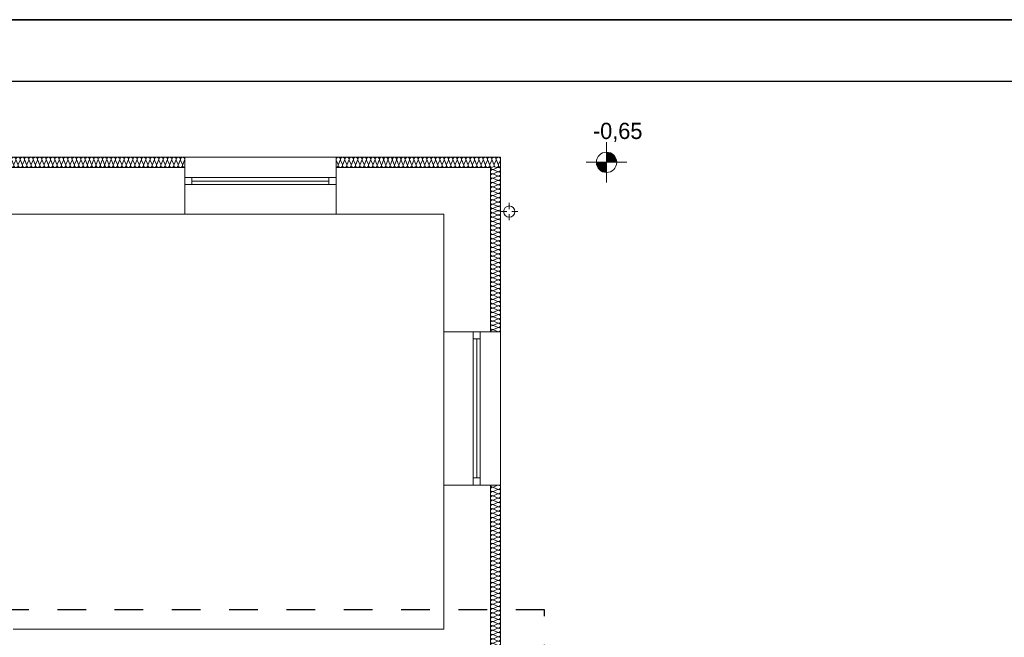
# Model space of a CAD drawing. Extents: x -528673 to -426178, y 23200 to 131944.
# Tile 24 of 87: x -485365 to -475670, y 46815 to 52900. Entities that reach past the tile are written whole.
import ezdxf

# ---------------------------------------------------------------- set-up
doc = ezdxf.new("R2010")
doc.units = 0
doc.header["$MEASUREMENT"] = 0
doc.linetypes.add('Dashed', pattern=[564.444447, 282.222223, -282.222223])
for name, color, linetype in [('#PODKŁAD', 252, 'Continuous'), ('_TABELA', 7, 'Continuous'), ('Inwent Izolacje', 252, 'Continuous'), ('INWENT RZĘDNE', 252, 'Continuous')]:
    doc.layers.add(name, color=color, linetype=linetype)
for name, color, linetype, lineweight in [('INWENT DACH_Nr_Pióra__21', 252, 'Continuous', 9), ('Inwent Izolacje_Nr_Pióra__2', 252, 'Continuous', 13), ('INWENT RZĘDNE_Nr_Pióra__21', 252, 'Continuous', 9), ('INWENT. OKNA_Nr_Pióra__5', 252, 'Continuous', 13), ('INWENT.ŚCIANY_Nr_Pióra__1', 252, 'Continuous', 25), ('INWENT.ŚCIANY_Nr_Pióra__20', 252, 'Continuous', 60), ('INWENT.ŚCIANY_Nr_Pióra__21', 252, 'Continuous', 9), ('INWENT.ŚCIANY_Nr_Pióra__3', 252, 'Continuous', 13)]:
    doc.layers.add(name, color=color, linetype=linetype, lineweight=lineweight)
doc.styles.add('GENERATED_STYLE_1', font='txt')

# ---------------------------------------------------------------- blocks, each defined once
blk = doc.blocks.new('Izolacja cieplna 14_141', base_point=(-482250.2, 51444.5))
at = {"layer": 'Inwent Izolacje_Nr_Pióra__2', "linetype": 'Continuous'}
for p, q in [((-482248.4, 51514.7), (-482230.7, 51474.3)), ((-482227.1, 51474.3), (-482209.3, 51514.7)), ((-482205.8, 51514.7), (-482188, 51474.3)), ((-482184.4, 51474.3), (-482166.7, 51514.7)), ((-482163.1, 51514.7), (-482145.4, 51474.3)), ((-482141.8, 51474.3), (-482124.1, 51514.7)), ((-482120.5, 51514.7), (-482102.8, 51474.3)), ((-482099.2, 51474.3), (-482081.5, 51514.7)), ((-482077.9, 51514.7), (-482060.1, 51474.3)), ((-482056.6, 51474.3), (-482038.8, 51514.7)), ((-482035.2, 51514.7), (-482017.5, 51474.3)), ((-482013.9, 51474.3), (-481996.2, 51514.7)), ((-481992.6, 51514.7), (-481974.9, 51474.3)), ((-481971.3, 51474.3), (-481953.6, 51514.7)), ((-481950, 51514.7), (-481932.2, 51474.3)), ((-481928.7, 51474.3), (-481910.9, 51514.7)), ((-481907.3, 51514.7), (-481889.6, 51474.3)), ((-481886, 51474.3), (-481868.3, 51514.7)), ((-481864.7, 51514.7), (-481847, 51474.3)), ((-481843.4, 51474.3), (-481825.7, 51514.7)), ((-481822.1, 51514.7), (-481804.3, 51474.3)), ((-481800.8, 51474.3), (-481783, 51514.7)), ((-481779.4, 51514.7), (-481761.7, 51474.3)), ((-481758.1, 51474.3), (-481740.4, 51514.7)), ((-481736.8, 51514.7), (-481719.1, 51474.3)), ((-481715.5, 51474.3), (-481697.8, 51514.7)), ((-481694.2, 51514.7), (-481676.5, 51474.3)), ((-481672.9, 51474.3), (-481655.1, 51514.7)), ((-481651.6, 51514.7), (-481633.8, 51474.3)), ((-481630.2, 51474.3), (-481612.5, 51514.7)), ((-481608.9, 51514.7), (-481591.2, 51474.3)), ((-481587.6, 51474.3), (-481569.9, 51514.7)), ((-481566.3, 51514.7), (-481548.6, 51474.3)), ((-481545, 51474.3), (-481527.2, 51514.7)), ((-481523.7, 51514.7), (-481505.9, 51474.3)), ((-481502.3, 51474.3), (-481484.6, 51514.7)), ((-481481, 51514.7), (-481463.3, 51474.3)), ((-481459.7, 51474.3), (-481442, 51514.7)), ((-481438.4, 51514.7), (-481420.7, 51474.3)), ((-481417.1, 51474.3), (-481399.3, 51514.7)), ((-481395.8, 51514.7), (-481378, 51474.3)), ((-481374.4, 51474.3), (-481356.7, 51514.7)), ((-481353.1, 51514.7), (-481335.4, 51474.3)), ((-481331.8, 51474.3), (-481314.1, 51514.7)), ((-481310.5, 51514.7), (-481292.8, 51474.3)), ((-481289.2, 51474.3), (-481271.5, 51514.7)), ((-481267.9, 51514.7), (-481250.1, 51474.3)), ((-481246.6, 51474.3), (-481228.8, 51514.7)), ((-481225.2, 51514.7), (-481207.5, 51474.3)), ((-481203.9, 51474.3), (-481186.2, 51514.7)), ((-481182.6, 51514.7), (-481164.9, 51474.3)), ((-481161.3, 51474.3), (-481143.6, 51514.7)), ((-481140, 51514.7), (-481122.2, 51474.3)), ((-481118.7, 51474.3), (-481100.9, 51514.7)), ((-481097.3, 51514.7), (-481079.6, 51474.3)), ((-481076, 51474.3), (-481058.3, 51514.7)), ((-481054.7, 51514.7), (-481037, 51474.3)), ((-481033.4, 51474.3), (-481015.7, 51514.7)), ((-481012.1, 51514.7), (-480994.3, 51474.3)), ((-480990.8, 51474.3), (-480973, 51514.7)), ((-480969.4, 51514.7), (-480951.7, 51474.3)), ((-480948.1, 51474.3), (-480930.4, 51514.7)), ((-480926.8, 51514.7), (-480909.1, 51474.3)), ((-480905.5, 51474.3), (-480887.8, 51514.7)), ((-480884.2, 51514.7), (-480866.5, 51474.3)), ((-480862.9, 51474.3), (-480845.1, 51514.7)), ((-480841.6, 51514.7), (-480823.8, 51474.3)), ((-480820.2, 51474.3), (-480802.5, 51514.7)), ((-480798.9, 51514.7), (-480781.2, 51474.3)), ((-480777.6, 51474.3), (-480759.9, 51514.7)), ((-480756.3, 51514.7), (-480738.6, 51474.3)), ((-480735, 51474.3), (-480717.2, 51514.7)), ((-480713.7, 51514.7), (-480695.9, 51474.3)), ((-480692.3, 51474.3), (-480674.6, 51514.7)), ((-480671, 51514.7), (-480653.3, 51474.3)), ((-480649.7, 51474.3), (-480632, 51514.7))]:
    blk.add_line(p, q, dxfattribs=at)
for centre, start_param, end_param in [((-482228.9, 51523.3), 5.870392, 9.837571), ((-482186.2, 51523.3), 5.870392, 9.837571), ((-482143.6, 51523.3), 5.870392, 9.837571), ((-482101, 51523.3), 5.870392, 9.837571), ((-482058.3, 51523.3), 5.870392, 9.837571), ((-482015.7, 51523.3), 5.870392, 9.837571), ((-481973.1, 51523.3), 5.870392, 9.837571), ((-481930.4, 51523.3), 5.870392, 9.837571), ((-481887.8, 51523.3), 5.870392, 9.837571), ((-481845.2, 51523.3), 5.870392, 9.837571), ((-481802.6, 51523.3), 5.870392, 9.837571), ((-481759.9, 51523.3), 5.870392, 9.837571), ((-481717.3, 51523.3), 5.870392, 9.837571), ((-481674.7, 51523.3), 5.870392, 9.837571), ((-481632, 51523.3), 5.870392, 9.837571), ((-481589.4, 51523.3), 5.870392, 9.837571), ((-481546.8, 51523.3), 5.870392, 9.837571), ((-481504.1, 51523.3), 5.870392, 9.837571), ((-481461.5, 51523.3), 5.870392, 9.837571), ((-481418.9, 51523.3), 5.870392, 9.837571), ((-481376.2, 51523.3), 5.870392, 9.837571), ((-481333.6, 51523.3), 5.870392, 9.837571), ((-481291, 51523.3), 5.870392, 9.837571), ((-481248.3, 51523.3), 5.870392, 9.837571), ((-481205.7, 51523.3), 5.870392, 9.837571), ((-481163.1, 51523.3), 5.870392, 9.837571), ((-481120.4, 51523.3), 5.870392, 9.837571), ((-481077.8, 51523.3), 5.870392, 9.837571), ((-481035.2, 51523.3), 5.870392, 9.837571), ((-480992.6, 51523.3), 5.870392, 9.837571), ((-480949.9, 51523.3), 5.870392, 9.837571), ((-480907.3, 51523.3), 5.870392, 9.837571), ((-480864.7, 51523.3), 5.870392, 9.837571), ((-480822, 51523.3), 5.870392, 9.837571), ((-480779.4, 51523.3), 5.870392, 9.837571), ((-480736.8, 51523.3), 5.870392, 9.837571), ((-480694.1, 51523.3), 5.870392, 9.837571), ((-480651.5, 51523.3), 5.870392, 9.837571), ((-482250.2, 51465.8), 4.712389, 6.695979), ((-482207.6, 51465.8), 2.7288, 6.695979), ((-482164.9, 51465.8), 2.7288, 6.695979), ((-482122.3, 51465.8), 2.7288, 6.695979), ((-482079.7, 51465.8), 2.7288, 6.695979), ((-482037, 51465.8), 2.7288, 6.695979), ((-481994.4, 51465.8), 2.7288, 6.695979), ((-481951.8, 51465.8), 2.7288, 6.695979), ((-481909.1, 51465.8), 2.7288, 6.695979), ((-481866.5, 51465.8), 2.7288, 6.695979), ((-481823.9, 51465.8), 2.7288, 6.695979), ((-481781.2, 51465.8), 2.7288, 6.695979), ((-481738.6, 51465.8), 2.7288, 6.695979), ((-481696, 51465.8), 2.7288, 6.695979), ((-481653.3, 51465.8), 2.7288, 6.695979), ((-481610.7, 51465.8), 2.7288, 6.695979), ((-481568.1, 51465.8), 2.7288, 6.695979), ((-481525.4, 51465.8), 2.7288, 6.695979), ((-481482.8, 51465.8), 2.7288, 6.695979), ((-481440.2, 51465.8), 2.7288, 6.695979), ((-481397.6, 51465.8), 2.7288, 6.695979), ((-481354.9, 51465.8), 2.7288, 6.695979), ((-481312.3, 51465.8), 2.7288, 6.695979), ((-481269.7, 51465.8), 2.7288, 6.695979), ((-481227, 51465.8), 2.7288, 6.695979), ((-481184.4, 51465.8), 2.7288, 6.695979), ((-481141.8, 51465.8), 2.7288, 6.695979), ((-481099.1, 51465.8), 2.7288, 6.695979), ((-481056.5, 51465.8), 2.7288, 6.695979), ((-481013.9, 51465.8), 2.7288, 6.695979), ((-480971.2, 51465.8), 2.7288, 6.695979), ((-480928.6, 51465.8), 2.7288, 6.695979), ((-480886, 51465.8), 2.7288, 6.695979), ((-480843.3, 51465.8), 2.7288, 6.695979), ((-480800.7, 51465.8), 2.7288, 6.695979), ((-480758.1, 51465.8), 2.7288, 6.695979), ((-480715.4, 51465.8), 2.7288, 6.695979), ((-480672.8, 51465.8), 2.7288, 6.695979), ((-480630.2, 51465.8), 2.7288, 4.712389)]:
    blk.add_ellipse(centre, major_axis=(21.3, 0), ratio=0.997749, start_param=start_param, end_param=end_param, dxfattribs=at)
blk = doc.blocks.new('Izolacja cieplna 14_142', base_point=(-487490.2, 51444.5))
at = {"layer": 'Inwent Izolacje_Nr_Pióra__2', "linetype": 'Continuous'}
for p, q in [((-487488.4, 51514.7), (-487470.7, 51474.3)), ((-487467.1, 51474.3), (-487449.4, 51514.7)), ((-487445.8, 51514.7), (-487428.1, 51474.3)), ((-487424.5, 51474.3), (-487406.7, 51514.7)), ((-487403.2, 51514.7), (-487385.4, 51474.3)), ((-487381.9, 51474.3), (-487364.1, 51514.7)), ((-487360.6, 51514.7), (-487342.8, 51474.3)), ((-487339.2, 51474.3), (-487321.5, 51514.7)), ((-487317.9, 51514.7), (-487300.2, 51474.3)), ((-487296.6, 51474.3), (-487278.9, 51514.7)), ((-487275.3, 51514.7), (-487257.6, 51474.3)), ((-487254, 51474.3), (-487236.3, 51514.7)), ((-487232.7, 51514.7), (-487215, 51474.3)), ((-487211.4, 51474.3), (-487193.7, 51514.7)), ((-487190.1, 51514.7), (-487172.4, 51474.3)), ((-487168.8, 51474.3), (-487151.1, 51514.7)), ((-487147.5, 51514.7), (-487129.8, 51474.3)), ((-487126.2, 51474.3), (-487108.5, 51514.7)), ((-487104.9, 51514.7), (-487087.1, 51474.3)), ((-487083.6, 51474.3), (-487065.8, 51514.7)), ((-487062.3, 51514.7), (-487044.5, 51474.3)), ((-487041, 51474.3), (-487023.2, 51514.7)), ((-487019.6, 51514.7), (-487001.9, 51474.3)), ((-486998.3, 51474.3), (-486980.6, 51514.7)), ((-486977, 51514.7), (-486959.3, 51474.3)), ((-486955.7, 51474.3), (-486938, 51514.7)), ((-486934.4, 51514.7), (-486916.7, 51474.3)), ((-486913.1, 51474.3), (-486895.4, 51514.7)), ((-486891.8, 51514.7), (-486874.1, 51474.3)), ((-486870.5, 51474.3), (-486852.8, 51514.7)), ((-486849.2, 51514.7), (-486831.5, 51474.3)), ((-486827.9, 51474.3), (-486810.2, 51514.7)), ((-486806.6, 51514.7), (-486788.9, 51474.3)), ((-486785.3, 51474.3), (-486767.5, 51514.7)), ((-486764, 51514.7), (-486746.2, 51474.3)), ((-486742.7, 51474.3), (-486724.9, 51514.7)), ((-486721.4, 51514.7), (-486703.6, 51474.3)), ((-486700, 51474.3), (-486682.3, 51514.7)), ((-486678.7, 51514.7), (-486661, 51474.3)), ((-486657.4, 51474.3), (-486639.7, 51514.7)), ((-486636.1, 51514.7), (-486618.4, 51474.3)), ((-486614.8, 51474.3), (-486597.1, 51514.7)), ((-486593.5, 51514.7), (-486575.8, 51474.3)), ((-486572.2, 51474.3), (-486554.5, 51514.7)), ((-486550.9, 51514.7), (-486533.2, 51474.3)), ((-486529.6, 51474.3), (-486511.9, 51514.7)), ((-486508.3, 51514.7), (-486490.6, 51474.3)), ((-486487, 51474.3), (-486469.2, 51514.7)), ((-486465.7, 51514.7), (-486447.9, 51474.3)), ((-486444.4, 51474.3), (-486426.6, 51514.7)), ((-486423.1, 51514.7), (-486405.3, 51474.3)), ((-486401.7, 51474.3), (-486384, 51514.7)), ((-486380.4, 51514.7), (-486362.7, 51474.3)), ((-486359.1, 51474.3), (-486341.4, 51514.7)), ((-486337.8, 51514.7), (-486320.1, 51474.3)), ((-486316.5, 51474.3), (-486298.8, 51514.7)), ((-486295.2, 51514.7), (-486277.5, 51474.3)), ((-486273.9, 51474.3), (-486256.2, 51514.7)), ((-486252.6, 51514.7), (-486234.9, 51474.3)), ((-486231.3, 51474.3), (-486213.6, 51514.7)), ((-486210, 51514.7), (-486192.3, 51474.3)), ((-486188.7, 51474.3), (-486171, 51514.7)), ((-486167.4, 51514.7), (-486149.6, 51474.3)), ((-486146.1, 51474.3), (-486128.3, 51514.7)), ((-486124.8, 51514.7), (-486107, 51474.3)), ((-486103.5, 51474.3), (-486085.7, 51514.7)), ((-486082.1, 51514.7), (-486064.4, 51474.3)), ((-486060.8, 51474.3), (-486043.1, 51514.7)), ((-486039.5, 51514.7), (-486021.8, 51474.3)), ((-486018.2, 51474.3), (-486000.5, 51514.7)), ((-485996.9, 51514.7), (-485979.2, 51474.3)), ((-485975.6, 51474.3), (-485957.9, 51514.7)), ((-485954.3, 51514.7), (-485936.6, 51474.3)), ((-485933, 51474.3), (-485915.3, 51514.7)), ((-485911.7, 51514.7), (-485894, 51474.3)), ((-485890.4, 51474.3), (-485872.7, 51514.7)), ((-485869.1, 51514.7), (-485851.4, 51474.3)), ((-485847.8, 51474.3), (-485830, 51514.7)), ((-485826.5, 51514.7), (-485808.7, 51474.3)), ((-485805.2, 51474.3), (-485787.4, 51514.7)), ((-485783.9, 51514.7), (-485766.1, 51474.3)), ((-485762.5, 51474.3), (-485744.8, 51514.7)), ((-485741.2, 51514.7), (-485723.5, 51474.3)), ((-485719.9, 51474.3), (-485702.2, 51514.7)), ((-485698.6, 51514.7), (-485680.9, 51474.3)), ((-485677.3, 51474.3), (-485659.6, 51514.7)), ((-485656, 51514.7), (-485638.3, 51474.3)), ((-485634.7, 51474.3), (-485617, 51514.7)), ((-485613.4, 51514.7), (-485595.7, 51474.3)), ((-485592.1, 51474.3), (-485574.4, 51514.7)), ((-485570.8, 51514.7), (-485553.1, 51474.3)), ((-485549.5, 51474.3), (-485531.7, 51514.7)), ((-485528.2, 51514.7), (-485510.4, 51474.3)), ((-485506.9, 51474.3), (-485489.1, 51514.7)), ((-485485.6, 51514.7), (-485467.8, 51474.3)), ((-485464.2, 51474.3), (-485446.5, 51514.7)), ((-485442.9, 51514.7), (-485425.2, 51474.3)), ((-485421.6, 51474.3), (-485403.9, 51514.7)), ((-485400.3, 51514.7), (-485382.6, 51474.3)), ((-485379, 51474.3), (-485361.3, 51514.7)), ((-485357.7, 51514.7), (-485340, 51474.3)), ((-485336.4, 51474.3), (-485318.7, 51514.7)), ((-485315.1, 51514.7), (-485297.4, 51474.3)), ((-485293.8, 51474.3), (-485276.1, 51514.7)), ((-485272.5, 51514.7), (-485254.8, 51474.3)), ((-485251.2, 51474.3), (-485233.5, 51514.7)), ((-485229.9, 51514.7), (-485212.1, 51474.3)), ((-485208.6, 51474.3), (-485190.8, 51514.7)), ((-485187.3, 51514.7), (-485169.5, 51474.3)), ((-485166, 51474.3), (-485148.2, 51514.7)), ((-485144.6, 51514.7), (-485126.9, 51474.3)), ((-485123.3, 51474.3), (-485105.6, 51514.7)), ((-485102, 51514.7), (-485084.3, 51474.3)), ((-485080.7, 51474.3), (-485063, 51514.7)), ((-485059.4, 51514.7), (-485041.7, 51474.3)), ((-485038.1, 51474.3), (-485020.4, 51514.7)), ((-485016.8, 51514.7), (-484999.1, 51474.3)), ((-484995.5, 51474.3), (-484977.8, 51514.7)), ((-484974.2, 51514.7), (-484956.5, 51474.3)), ((-484952.9, 51474.3), (-484935.2, 51514.7)), ((-484931.6, 51514.7), (-484913.9, 51474.3)), ((-484910.3, 51474.3), (-484892.5, 51514.7)), ((-484889, 51514.7), (-484871.2, 51474.3)), ((-484867.7, 51474.3), (-484849.9, 51514.7)), ((-484846.4, 51514.7), (-484828.6, 51474.3)), ((-484825, 51474.3), (-484807.3, 51514.7)), ((-484803.7, 51514.7), (-484786, 51474.3)), ((-484782.4, 51474.3), (-484764.7, 51514.7)), ((-484761.1, 51514.7), (-484743.4, 51474.3)), ((-484739.8, 51474.3), (-484722.1, 51514.7)), ((-484718.5, 51514.7), (-484700.8, 51474.3)), ((-484697.2, 51474.3), (-484679.5, 51514.7)), ((-484675.9, 51514.7), (-484658.2, 51474.3)), ((-484654.6, 51474.3), (-484636.9, 51514.7)), ((-484633.3, 51514.7), (-484615.6, 51474.3)), ((-484612, 51474.3), (-484594.2, 51514.7)), ((-484590.7, 51514.7), (-484572.9, 51474.3)), ((-484569.4, 51474.3), (-484551.6, 51514.7)), ((-484548.1, 51514.7), (-484530.3, 51474.3)), ((-484526.7, 51474.3), (-484509, 51514.7)), ((-484505.4, 51514.7), (-484487.7, 51474.3)), ((-484484.1, 51474.3), (-484466.4, 51514.7)), ((-484462.8, 51514.7), (-484445.1, 51474.3)), ((-484441.5, 51474.3), (-484423.8, 51514.7)), ((-484420.2, 51514.7), (-484402.5, 51474.3)), ((-484398.9, 51474.3), (-484381.2, 51514.7)), ((-484377.6, 51514.7), (-484359.9, 51474.3)), ((-484356.3, 51474.3), (-484338.6, 51514.7)), ((-484335, 51514.7), (-484317.3, 51474.3)), ((-484313.7, 51474.3), (-484296, 51514.7)), ((-484292.4, 51514.7), (-484274.6, 51474.3)), ((-484271.1, 51474.3), (-484253.3, 51514.7)), ((-484249.8, 51514.7), (-484232, 51474.3)), ((-484228.5, 51474.3), (-484210.7, 51514.7)), ((-484207.1, 51514.7), (-484189.4, 51474.3)), ((-484185.8, 51474.3), (-484168.1, 51514.7)), ((-484164.5, 51514.7), (-484146.8, 51474.3)), ((-484143.2, 51474.3), (-484125.5, 51514.7)), ((-484121.9, 51514.7), (-484104.2, 51474.3)), ((-484100.6, 51474.3), (-484082.9, 51514.7)), ((-484079.3, 51514.7), (-484061.6, 51474.3)), ((-484058, 51474.3), (-484040.3, 51514.7)), ((-484036.7, 51514.7), (-484019, 51474.3)), ((-484015.4, 51474.3), (-483997.7, 51514.7)), ((-483994.1, 51514.7), (-483976.4, 51474.3)), ((-483972.8, 51474.3), (-483955, 51514.7)), ((-483951.5, 51514.7), (-483933.7, 51474.3)), ((-483930.2, 51474.3), (-483912.4, 51514.7)), ((-483908.9, 51514.7), (-483891.1, 51474.3)), ((-483887.5, 51474.3), (-483869.8, 51514.7)), ((-483866.2, 51514.7), (-483848.5, 51474.3)), ((-483844.9, 51474.3), (-483827.2, 51514.7)), ((-483823.6, 51514.7), (-483805.9, 51474.3)), ((-483802.3, 51474.3), (-483784.6, 51514.7)), ((-483781, 51514.7), (-483763.3, 51474.3)), ((-483759.7, 51474.3), (-483742, 51514.7))]:
    blk.add_line(p, q, dxfattribs=at)
for centre, start_param, end_param in [((-487468.9, 51523.3), 5.870392, 9.837571), ((-487426.3, 51523.3), 5.870392, 9.837571), ((-487383.7, 51523.3), 5.870392, 9.837571), ((-487341, 51523.3), 5.870392, 9.837571), ((-487298.4, 51523.3), 5.870392, 9.837571), ((-487255.8, 51523.3), 5.870392, 9.837571), ((-487213.2, 51523.3), 5.870392, 9.837571), ((-487170.6, 51523.3), 5.870392, 9.837571), ((-487128, 51523.3), 5.870392, 9.837571), ((-487085.4, 51523.3), 5.870392, 9.837571), ((-487042.7, 51523.3), 5.870392, 9.837571), ((-487000.1, 51523.3), 5.870392, 9.837571), ((-486957.5, 51523.3), 5.870392, 9.837571), ((-486914.9, 51523.3), 5.870392, 9.837571), ((-486872.3, 51523.3), 5.870392, 9.837571), ((-486829.7, 51523.3), 5.870392, 9.837571), ((-486787.1, 51523.3), 5.870392, 9.837571), ((-486744.4, 51523.3), 5.870392, 9.837571), ((-486701.8, 51523.3), 5.870392, 9.837571), ((-486659.2, 51523.3), 5.870392, 9.837571), ((-486616.6, 51523.3), 5.870392, 9.837571), ((-486574, 51523.3), 5.870392, 9.837571), ((-486531.4, 51523.3), 5.870392, 9.837571), ((-486488.8, 51523.3), 5.870392, 9.837571), ((-486446.2, 51523.3), 5.870392, 9.837571), ((-486403.5, 51523.3), 5.870392, 9.837571), ((-486360.9, 51523.3), 5.870392, 9.837571), ((-486318.3, 51523.3), 5.870392, 9.837571), ((-486275.7, 51523.3), 5.870392, 9.837571), ((-486233.1, 51523.3), 5.870392, 9.837571), ((-486190.5, 51523.3), 5.870392, 9.837571), ((-486147.9, 51523.3), 5.870392, 9.837571), ((-486105.2, 51523.3), 5.870392, 9.837571), ((-486062.6, 51523.3), 5.870392, 9.837571), ((-486020, 51523.3), 5.870392, 9.837571), ((-485977.4, 51523.3), 5.870392, 9.837571), ((-485934.8, 51523.3), 5.870392, 9.837571), ((-485892.2, 51523.3), 5.870392, 9.837571), ((-485849.6, 51523.3), 5.870392, 9.837571), ((-485806.9, 51523.3), 5.870392, 9.837571), ((-485764.3, 51523.3), 5.870392, 9.837571), ((-485721.7, 51523.3), 5.870392, 9.837571), ((-485679.1, 51523.3), 5.870392, 9.837571), ((-485636.5, 51523.3), 5.870392, 9.837571), ((-485593.9, 51523.3), 5.870392, 9.837571), ((-485551.3, 51523.3), 5.870392, 9.837571), ((-485508.7, 51523.3), 5.870392, 9.837571), ((-485466, 51523.3), 5.870392, 9.837571), ((-485423.4, 51523.3), 5.870392, 9.837571), ((-485380.8, 51523.3), 5.870392, 9.837571), ((-485338.2, 51523.3), 5.870392, 9.837571), ((-485295.6, 51523.3), 5.870392, 9.837571), ((-485253, 51523.3), 5.870392, 9.837571), ((-485210.4, 51523.3), 5.870392, 9.837571), ((-485167.7, 51523.3), 5.870392, 9.837571), ((-485125.1, 51523.3), 5.870392, 9.837571), ((-485082.5, 51523.3), 5.870392, 9.837571), ((-485039.9, 51523.3), 5.870392, 9.837571), ((-484997.3, 51523.3), 5.870392, 9.837571), ((-484954.7, 51523.3), 5.870392, 9.837571), ((-484912.1, 51523.3), 5.870392, 9.837571), ((-484869.4, 51523.3), 5.870392, 9.837571), ((-484826.8, 51523.3), 5.870392, 9.837571), ((-484784.2, 51523.3), 5.870392, 9.837571), ((-484741.6, 51523.3), 5.870392, 9.837571), ((-484699, 51523.3), 5.870392, 9.837571), ((-484656.4, 51523.3), 5.870392, 9.837571), ((-484613.8, 51523.3), 5.870392, 9.837571), ((-484571.2, 51523.3), 5.870392, 9.837571), ((-484528.5, 51523.3), 5.870392, 9.837571), ((-484485.9, 51523.3), 5.870392, 9.837571), ((-484443.3, 51523.3), 5.870392, 9.837571), ((-484400.7, 51523.3), 5.870392, 9.837571), ((-484358.1, 51523.3), 5.870392, 9.837571), ((-484315.5, 51523.3), 5.870392, 9.837571), ((-484272.9, 51523.3), 5.870392, 9.837571), ((-484230.2, 51523.3), 5.870392, 9.837571), ((-484187.6, 51523.3), 5.870392, 9.837571), ((-484145, 51523.3), 5.870392, 9.837571), ((-484102.4, 51523.3), 5.870392, 9.837571), ((-484059.8, 51523.3), 5.870392, 9.837571), ((-484017.2, 51523.3), 5.870392, 9.837571), ((-483974.6, 51523.3), 5.870392, 9.837571), ((-483931.9, 51523.3), 5.870392, 9.837571), ((-483889.3, 51523.3), 5.870392, 9.837571), ((-483846.7, 51523.3), 5.870392, 9.837571), ((-483804.1, 51523.3), 5.870392, 9.837571), ((-483761.5, 51523.3), 5.870392, 9.837571), ((-487490.2, 51465.8), 4.712389, 6.695979), ((-487447.6, 51465.8), 2.7288, 6.695979), ((-487405, 51465.8), 2.7288, 6.695979), ((-487362.3, 51465.8), 2.7288, 6.695979), ((-487319.7, 51465.8), 2.7288, 6.695979), ((-487277.1, 51465.8), 2.7288, 6.695979), ((-487234.5, 51465.8), 2.7288, 6.695979), ((-487191.9, 51465.8), 2.7288, 6.695979), ((-487149.3, 51465.8), 2.7288, 6.695979), ((-487106.7, 51465.8), 2.7288, 6.695979), ((-487064.1, 51465.8), 2.7288, 6.695979), ((-487021.4, 51465.8), 2.7288, 6.695979), ((-486978.8, 51465.8), 2.7288, 6.695979), ((-486936.2, 51465.8), 2.7288, 6.695979), ((-486893.6, 51465.8), 2.7288, 6.695979), ((-486851, 51465.8), 2.7288, 6.695979), ((-486808.4, 51465.8), 2.7288, 6.695979), ((-486765.8, 51465.8), 2.7288, 6.695979), ((-486723.1, 51465.8), 2.7288, 6.695979), ((-486680.5, 51465.8), 2.7288, 6.695979), ((-486637.9, 51465.8), 2.7288, 6.695979), ((-486595.3, 51465.8), 2.7288, 6.695979), ((-486552.7, 51465.8), 2.7288, 6.695979), ((-486510.1, 51465.8), 2.7288, 6.695979), ((-486467.5, 51465.8), 2.7288, 6.695979), ((-486424.8, 51465.8), 2.7288, 6.695979), ((-486382.2, 51465.8), 2.7288, 6.695979), ((-486339.6, 51465.8), 2.7288, 6.695979), ((-486297, 51465.8), 2.7288, 6.695979), ((-486254.4, 51465.8), 2.7288, 6.695979), ((-486211.8, 51465.8), 2.7288, 6.695979), ((-486169.2, 51465.8), 2.7288, 6.695979), ((-486126.6, 51465.8), 2.7288, 6.695979), ((-486083.9, 51465.8), 2.7288, 6.695979), ((-486041.3, 51465.8), 2.7288, 6.695979), ((-485998.7, 51465.8), 2.7288, 6.695979), ((-485956.1, 51465.8), 2.7288, 6.695979), ((-485913.5, 51465.8), 2.7288, 6.695979), ((-485870.9, 51465.8), 2.7288, 6.695979), ((-485828.3, 51465.8), 2.7288, 6.695979), ((-485785.6, 51465.8), 2.7288, 6.695979), ((-485743, 51465.8), 2.7288, 6.695979), ((-485700.4, 51465.8), 2.7288, 6.695979), ((-485657.8, 51465.8), 2.7288, 6.695979), ((-485615.2, 51465.8), 2.7288, 6.695979), ((-485572.6, 51465.8), 2.7288, 6.695979), ((-485530, 51465.8), 2.7288, 6.695979), ((-485487.3, 51465.8), 2.7288, 6.695979), ((-485444.7, 51465.8), 2.7288, 6.695979), ((-485402.1, 51465.8), 2.7288, 6.695979), ((-485359.5, 51465.8), 2.7288, 6.695979), ((-485316.9, 51465.8), 2.7288, 6.695979), ((-485274.3, 51465.8), 2.7288, 6.695979), ((-485231.7, 51465.8), 2.7288, 6.695979), ((-485189.1, 51465.8), 2.7288, 6.695979), ((-485146.4, 51465.8), 2.7288, 6.695979), ((-485103.8, 51465.8), 2.7288, 6.695979), ((-485061.2, 51465.8), 2.7288, 6.695979), ((-485018.6, 51465.8), 2.7288, 6.695979), ((-484976, 51465.8), 2.7288, 6.695979), ((-484933.4, 51465.8), 2.7288, 6.695979), ((-484890.8, 51465.8), 2.7288, 6.695979), ((-484848.1, 51465.8), 2.7288, 6.695979), ((-484805.5, 51465.8), 2.7288, 6.695979), ((-484762.9, 51465.8), 2.7288, 6.695979), ((-484720.3, 51465.8), 2.7288, 6.695979), ((-484677.7, 51465.8), 2.7288, 6.695979), ((-484635.1, 51465.8), 2.7288, 6.695979), ((-484592.5, 51465.8), 2.7288, 6.695979), ((-484549.8, 51465.8), 2.7288, 6.695979), ((-484507.2, 51465.8), 2.7288, 6.695979), ((-484464.6, 51465.8), 2.7288, 6.695979), ((-484422, 51465.8), 2.7288, 6.695979), ((-484379.4, 51465.8), 2.7288, 6.695979), ((-484336.8, 51465.8), 2.7288, 6.695979), ((-484294.2, 51465.8), 2.7288, 6.695979), ((-484251.6, 51465.8), 2.7288, 6.695979), ((-484208.9, 51465.8), 2.7288, 6.695979), ((-484166.3, 51465.8), 2.7288, 6.695979), ((-484123.7, 51465.8), 2.7288, 6.695979), ((-484081.1, 51465.8), 2.7288, 6.695979), ((-484038.5, 51465.8), 2.7288, 6.695979), ((-483995.9, 51465.8), 2.7288, 6.695979), ((-483953.3, 51465.8), 2.7288, 6.695979), ((-483910.6, 51465.8), 2.7288, 6.695979), ((-483868, 51465.8), 2.7288, 6.695979), ((-483825.4, 51465.8), 2.7288, 6.695979), ((-483782.8, 51465.8), 2.7288, 6.695979), ((-483740.2, 51465.8), 2.7288, 4.712389)]:
    blk.add_ellipse(centre, major_axis=(21.3, 0), ratio=0.998169, start_param=start_param, end_param=end_param, dxfattribs=at)
blk = doc.blocks.new('Izolacja cieplna 14_143', base_point=(-480730.2, 51444.5))
at = {"layer": 'Inwent Izolacje_Nr_Pióra__2', "linetype": 'Continuous'}
for p, q in [((-480660, 51442.7), (-480700.4, 51425)), ((-480700.4, 51421.4), (-480660, 51403.7)), ((-480660, 51400.1), (-480700.4, 51382.4)), ((-480700.4, 51378.8), (-480660, 51361.1)), ((-480660, 51357.5), (-480700.4, 51339.8)), ((-480700.4, 51336.2), (-480660, 51318.4)), ((-480660, 51314.9), (-480700.4, 51297.1)), ((-480700.4, 51293.5), (-480660, 51275.8)), ((-480660, 51272.2), (-480700.4, 51254.5)), ((-480700.4, 51250.9), (-480660, 51233.2)), ((-480660, 51229.6), (-480700.4, 51211.9)), ((-480700.4, 51208.3), (-480660, 51190.5)), ((-480660, 51187), (-480700.4, 51169.2)), ((-480700.4, 51165.6), (-480660, 51147.9)), ((-480660, 51144.3), (-480700.4, 51126.6)), ((-480700.4, 51123), (-480660, 51105.3)), ((-480660, 51101.7), (-480700.4, 51084)), ((-480700.4, 51080.4), (-480660, 51062.6)), ((-480660, 51059.1), (-480700.4, 51041.3)), ((-480700.4, 51037.7), (-480660, 51020)), ((-480660, 51016.4), (-480700.4, 50998.7)), ((-480700.4, 50995.1), (-480660, 50977.4)), ((-480660, 50973.8), (-480700.4, 50956.1)), ((-480700.4, 50952.5), (-480660, 50934.8)), ((-480660, 50931.2), (-480700.4, 50913.4)), ((-480700.4, 50909.9), (-480660, 50892.1)), ((-480660, 50888.5), (-480700.4, 50870.8)), ((-480700.4, 50867.2), (-480660, 50849.5)), ((-480660, 50845.9), (-480700.4, 50828.2)), ((-480700.4, 50824.6), (-480660, 50806.9)), ((-480660, 50803.3), (-480700.4, 50785.5)), ((-480700.4, 50782), (-480660, 50764.2)), ((-480660, 50760.6), (-480700.4, 50742.9)), ((-480700.4, 50739.3), (-480660, 50721.6)), ((-480660, 50718), (-480700.4, 50700.3)), ((-480700.4, 50696.7), (-480660, 50679)), ((-480660, 50675.4), (-480700.4, 50657.6)), ((-480700.4, 50654.1), (-480660, 50636.3)), ((-480660, 50632.7), (-480700.4, 50615)), ((-480700.4, 50611.4), (-480660, 50593.7)), ((-480660, 50590.1), (-480700.4, 50572.4)), ((-480700.4, 50568.8), (-480660, 50551.1)), ((-480660, 50547.5), (-480700.4, 50529.8)), ((-480700.4, 50526.2), (-480660, 50508.4)), ((-480660, 50504.9), (-480700.4, 50487.1)), ((-480700.4, 50483.5), (-480660, 50465.8)), ((-480660, 50462.2), (-480700.4, 50444.5)), ((-480700.4, 50440.9), (-480660, 50423.2)), ((-480660, 50419.6), (-480700.4, 50401.9)), ((-480700.4, 50398.3), (-480660, 50380.5)), ((-480660, 50377), (-480700.4, 50359.2)), ((-480700.4, 50355.6), (-480660, 50337.9)), ((-480660, 50334.3), (-480700.4, 50316.6)), ((-480700.4, 50313), (-480660, 50295.3)), ((-480660, 50291.7), (-480700.4, 50274)), ((-480700.4, 50270.4), (-480660, 50252.6)), ((-480660, 50249.1), (-480700.4, 50231.3)), ((-480700.4, 50227.7), (-480660, 50210)), ((-480660, 50206.4), (-480700.4, 50188.7)), ((-480700.4, 50185.1), (-480660, 50167.4)), ((-480660, 50163.8), (-480700.4, 50146.1)), ((-480700.4, 50142.5), (-480660, 50124.8)), ((-480660, 50121.2), (-480700.4, 50103.4)), ((-480700.4, 50099.9), (-480660, 50082.1)), ((-480660, 50078.5), (-480700.4, 50060.8)), ((-480700.4, 50057.2), (-480660, 50039.5)), ((-480660, 50035.9), (-480700.4, 50018.2)), ((-480700.4, 50014.6), (-480660, 49996.9)), ((-480660, 49993.3), (-480700.4, 49975.5)), ((-480700.4, 49972), (-480660, 49954.2)), ((-480660, 49950.6), (-480700.4, 49932.9)), ((-480700.4, 49929.3), (-480660, 49911.6)), ((-480660, 49908), (-480700.4, 49890.3)), ((-480700.4, 49886.7), (-480660, 49869)), ((-480660, 49865.4), (-480700.4, 49847.6)), ((-480700.4, 49844.1), (-480660, 49826.3))]:
    blk.add_line(p, q, dxfattribs=at)
for centre, start_param, end_param in [((-480708.9, 51401.9), 2.7288, 6.695979), ((-480708.9, 51444.5), 4.712389, 6.695979), ((-480651.5, 51423.2), 5.870392, 9.837571), ((-480651.5, 51380.6), 5.870392, 9.837571), ((-480708.9, 51359.3), 2.7288, 6.695979), ((-480708.9, 51316.6), 2.7288, 6.695979), ((-480708.9, 51274), 2.7288, 6.695979), ((-480651.5, 51338), 5.870392, 9.837571), ((-480651.5, 51295.3), 5.870392, 9.837571), ((-480708.9, 51231.4), 2.7288, 6.695979), ((-480708.9, 51188.8), 2.7288, 6.695979), ((-480651.5, 51252.7), 5.870392, 9.837571), ((-480651.5, 51210.1), 5.870392, 9.837571), ((-480651.5, 51167.4), 5.870392, 9.837571), ((-480708.9, 51146.1), 2.7288, 6.695979), ((-480708.9, 51103.5), 2.7288, 6.695979), ((-480651.5, 51124.8), 5.870392, 9.837571), ((-480651.5, 51082.2), 5.870392, 9.837571), ((-480708.9, 51060.9), 2.7288, 6.695979), ((-480708.9, 51018.2), 2.7288, 6.695979), ((-480708.9, 50975.6), 2.7288, 6.695979), ((-480651.5, 51039.5), 5.870392, 9.837571), ((-480651.5, 50996.9), 5.870392, 9.837571), ((-480708.9, 50933), 2.7288, 6.695979), ((-480708.9, 50890.3), 2.7288, 6.695979), ((-480651.5, 50954.3), 5.870392, 9.837571), ((-480651.5, 50911.6), 5.870392, 9.837571), ((-480708.9, 50847.7), 2.7288, 6.695979), ((-480708.9, 50805.1), 2.7288, 6.695979), ((-480651.5, 50869), 5.870392, 9.837571), ((-480651.5, 50826.4), 5.870392, 9.837571), ((-480651.5, 50783.7), 5.870392, 9.837571), ((-480708.9, 50762.4), 2.7288, 6.695979), ((-480708.9, 50719.8), 2.7288, 6.695979), ((-480651.5, 50741.1), 5.870392, 9.837571), ((-480651.5, 50698.5), 5.870392, 9.837571), ((-480708.9, 50677.2), 2.7288, 6.695979), ((-480708.9, 50634.5), 2.7288, 6.695979), ((-480708.9, 50591.9), 2.7288, 6.695979), ((-480651.5, 50655.9), 5.870392, 9.837571), ((-480651.5, 50613.2), 5.870392, 9.837571), ((-480708.9, 50549.3), 2.7288, 6.695979), ((-480708.9, 50506.6), 2.7288, 6.695979), ((-480651.5, 50570.6), 5.870392, 9.837571), ((-480651.5, 50528), 5.870392, 9.837571), ((-480708.9, 50464), 2.7288, 6.695979), ((-480708.9, 50421.4), 2.7288, 6.695979), ((-480651.5, 50485.3), 5.870392, 9.837571), ((-480651.5, 50442.7), 5.870392, 9.837571), ((-480651.5, 50400.1), 5.870392, 9.837571), ((-480708.9, 50378.8), 2.7288, 6.695979), ((-480708.9, 50336.1), 2.7288, 6.695979), ((-480651.5, 50357.4), 5.870392, 9.837571), ((-480651.5, 50314.8), 5.870392, 9.837571), ((-480708.9, 50293.5), 2.7288, 6.695979), ((-480708.9, 50250.9), 2.7288, 6.695979), ((-480708.9, 50208.2), 2.7288, 6.695979), ((-480651.5, 50272.2), 5.870392, 9.837571), ((-480651.5, 50229.5), 5.870392, 9.837571), ((-480708.9, 50165.6), 2.7288, 6.695979), ((-480708.9, 50123), 2.7288, 6.695979), ((-480651.5, 50186.9), 5.870392, 9.837571), ((-480651.5, 50144.3), 5.870392, 9.837571), ((-480651.5, 50101.6), 5.870392, 9.837571), ((-480708.9, 50080.3), 2.7288, 6.695979), ((-480708.9, 50037.7), 2.7288, 6.695979), ((-480651.5, 50059), 5.870392, 9.837571), ((-480651.5, 50016.4), 5.870392, 9.837571), ((-480708.9, 49995.1), 2.7288, 6.695979), ((-480708.9, 49952.4), 2.7288, 6.695979), ((-480708.9, 49909.8), 2.7288, 6.695979), ((-480651.5, 49973.7), 5.870392, 9.837571), ((-480651.5, 49931.1), 5.870392, 9.837571), ((-480708.9, 49867.2), 2.7288, 6.695979), ((-480708.9, 49824.5), 2.7288, 4.712389), ((-480651.5, 49888.5), 5.870392, 9.837571), ((-480651.5, 49845.9), 5.870392, 9.837571)]:
    blk.add_ellipse(centre, major_axis=(0, -21.3), ratio=0.997749, start_param=start_param, end_param=end_param, dxfattribs=at)
blk = doc.blocks.new('Izolacja cieplna 14_144', base_point=(-480730.2, 48314.5))
at = {"layer": 'Inwent Izolacje_Nr_Pióra__2', "linetype": 'Continuous'}
for p, q in [((-480660, 48312.7), (-480700.4, 48295)), ((-480700.4, 48291.4), (-480660, 48273.6)), ((-480660, 48270), (-480700.4, 48252.3)), ((-480700.4, 48248.7), (-480660, 48230.9)), ((-480660, 48227.3), (-480700.4, 48209.6)), ((-480700.4, 48206), (-480660, 48188.2)), ((-480660, 48184.6), (-480700.4, 48166.9)), ((-480700.4, 48163.3), (-480660, 48145.5)), ((-480660, 48141.9), (-480700.4, 48124.1)), ((-480700.4, 48120.6), (-480660, 48102.8)), ((-480660, 48099.2), (-480700.4, 48081.4)), ((-480700.4, 48077.8), (-480660, 48060.1)), ((-480660, 48056.5), (-480700.4, 48038.7)), ((-480700.4, 48035.1), (-480660, 48017.4)), ((-480660, 48013.8), (-480700.4, 47996)), ((-480700.4, 47992.4), (-480660, 47974.7)), ((-480660, 47971.1), (-480700.4, 47953.3)), ((-480700.4, 47949.7), (-480660, 47932)), ((-480660, 47928.4), (-480700.4, 47910.6)), ((-480700.4, 47907), (-480660, 47889.3)), ((-480660, 47885.7), (-480700.4, 47867.9)), ((-480700.4, 47864.3), (-480660, 47846.5)), ((-480660, 47843), (-480700.4, 47825.2)), ((-480700.4, 47821.6), (-480660, 47803.8)), ((-480660, 47800.2), (-480700.4, 47782.5)), ((-480700.4, 47778.9), (-480660, 47761.1)), ((-480660, 47757.5), (-480700.4, 47739.8)), ((-480700.4, 47736.2), (-480660, 47718.4)), ((-480660, 47714.8), (-480700.4, 47697.1)), ((-480700.4, 47693.5), (-480660, 47675.7)), ((-480660, 47672.1), (-480700.4, 47654.4)), ((-480700.4, 47650.8), (-480660, 47633)), ((-480660, 47629.4), (-480700.4, 47611.6)), ((-480700.4, 47608.1), (-480660, 47590.3)), ((-480660, 47586.7), (-480700.4, 47568.9)), ((-480700.4, 47565.3), (-480660, 47547.6)), ((-480660, 47544), (-480700.4, 47526.2)), ((-480700.4, 47522.6), (-480660, 47504.9)), ((-480660, 47501.3), (-480700.4, 47483.5)), ((-480700.4, 47479.9), (-480660, 47462.2)), ((-480660, 47458.6), (-480700.4, 47440.8)), ((-480700.4, 47437.2), (-480660, 47419.5)), ((-480660, 47415.9), (-480700.4, 47398.1)), ((-480700.4, 47394.5), (-480660, 47376.8)), ((-480660, 47373.2), (-480700.4, 47355.4)), ((-480700.4, 47351.8), (-480660, 47334)), ((-480660, 47330.5), (-480700.4, 47312.7)), ((-480700.4, 47309.1), (-480660, 47291.3)), ((-480660, 47287.7), (-480700.4, 47270)), ((-480700.4, 47266.4), (-480660, 47248.6)), ((-480660, 47245), (-480700.4, 47227.3)), ((-480700.4, 47223.7), (-480660, 47205.9)), ((-480660, 47202.3), (-480700.4, 47184.6)), ((-480700.4, 47181), (-480660, 47163.2)), ((-480660, 47159.6), (-480700.4, 47141.9)), ((-480700.4, 47138.3), (-480660, 47120.5)), ((-480660, 47116.9), (-480700.4, 47099.1)), ((-480700.4, 47095.6), (-480660, 47077.8)), ((-480660, 47074.2), (-480700.4, 47056.4)), ((-480700.4, 47052.8), (-480660, 47035.1)), ((-480660, 47031.5), (-480700.4, 47013.7)), ((-480700.4, 47010.1), (-480660, 46992.4)), ((-480660, 46988.8), (-480700.4, 46971)), ((-480700.4, 46967.4), (-480660, 46949.7)), ((-480660, 46946.1), (-480700.4, 46928.3)), ((-480700.4, 46924.7), (-480660, 46907)), ((-480660, 46903.4), (-480700.4, 46885.6)), ((-480700.4, 46882), (-480660, 46864.3)), ((-480660, 46860.7), (-480700.4, 46842.9)), ((-480700.4, 46839.3), (-480660, 46821.5)), ((-480660, 46818), (-480700.4, 46800.2)), ((-480700.4, 46796.6), (-480660, 46778.8)), ((-480660, 46775.2), (-480700.4, 46757.5)), ((-480700.4, 46753.9), (-480660, 46736.1)), ((-480660, 46732.5), (-480700.4, 46714.8)), ((-480700.4, 46711.2), (-480660, 46693.4)), ((-480660, 46689.8), (-480700.4, 46672.1)), ((-480700.4, 46668.5), (-480660, 46650.7)), ((-480660, 46647.1), (-480700.4, 46629.4)), ((-480700.4, 46625.8), (-480660, 46608)), ((-480660, 46604.4), (-480700.4, 46586.6)), ((-480700.4, 46583.1), (-480660, 46565.3)), ((-480660, 46561.7), (-480700.4, 46543.9)), ((-480700.4, 46540.3), (-480660, 46522.6)), ((-480660, 46519), (-480700.4, 46501.2)), ((-480700.4, 46497.6), (-480660, 46479.9)), ((-480660, 46476.3), (-480700.4, 46458.5)), ((-480700.4, 46454.9), (-480660, 46437.2)), ((-480660, 46433.6), (-480700.4, 46415.8)), ((-480700.4, 46412.2), (-480660, 46394.5)), ((-480660, 46390.9), (-480700.4, 46373.1)), ((-480700.4, 46369.5), (-480660, 46351.8)), ((-480660, 46348.2), (-480700.4, 46330.4)), ((-480700.4, 46326.8), (-480660, 46309)), ((-480660, 46305.5), (-480700.4, 46287.7)), ((-480700.4, 46284.1), (-480660, 46266.3))]:
    blk.add_line(p, q, dxfattribs=at)
for centre, start_param, end_param in [((-480708.9, 48271.8), 2.7288, 6.695979), ((-480708.9, 48314.5), 4.712389, 6.695979), ((-480651.5, 48293.2), 5.870392, 9.837571), ((-480708.9, 48229.1), 2.7288, 6.695979), ((-480708.9, 48186.4), 2.7288, 6.695979), ((-480651.5, 48250.5), 5.870392, 9.837571), ((-480651.5, 48207.8), 5.870392, 9.837571), ((-480651.5, 48165.1), 5.870392, 9.837571), ((-480708.9, 48143.7), 2.7288, 6.695979), ((-480708.9, 48101), 2.7288, 6.695979), ((-480651.5, 48122.4), 5.870392, 9.837571), ((-480651.5, 48079.6), 5.870392, 9.837571), ((-480708.9, 48058.3), 2.7288, 6.695979), ((-480708.9, 48015.6), 2.7288, 6.695979), ((-480708.9, 47972.9), 2.7288, 6.695979), ((-480651.5, 48036.9), 5.870392, 9.837571), ((-480651.5, 47994.2), 5.870392, 9.837571), ((-480708.9, 47930.2), 2.7288, 6.695979), ((-480708.9, 47887.5), 2.7288, 6.695979), ((-480651.5, 47951.5), 5.870392, 9.837571), ((-480651.5, 47908.8), 5.870392, 9.837571), ((-480708.9, 47844.7), 2.7288, 6.695979), ((-480708.9, 47802), 2.7288, 6.695979), ((-480651.5, 47866.1), 5.870392, 9.837571), ((-480651.5, 47823.4), 5.870392, 9.837571), ((-480651.5, 47780.7), 5.870392, 9.837571), ((-480708.9, 47759.3), 2.7288, 6.695979), ((-480708.9, 47716.6), 2.7288, 6.695979), ((-480651.5, 47738), 5.870392, 9.837571), ((-480651.5, 47695.3), 5.870392, 9.837571), ((-480708.9, 47673.9), 2.7288, 6.695979), ((-480708.9, 47631.2), 2.7288, 6.695979), ((-480708.9, 47588.5), 2.7288, 6.695979), ((-480651.5, 47652.6), 5.870392, 9.837571), ((-480651.5, 47609.9), 5.870392, 9.837571), ((-480708.9, 47545.8), 2.7288, 6.695979), ((-480708.9, 47503.1), 2.7288, 6.695979), ((-480651.5, 47567.1), 5.870392, 9.837571), ((-480651.5, 47524.4), 5.870392, 9.837571), ((-480708.9, 47460.4), 2.7288, 6.695979), ((-480708.9, 47417.7), 2.7288, 6.695979), ((-480651.5, 47481.7), 5.870392, 9.837571), ((-480651.5, 47439), 5.870392, 9.837571), ((-480651.5, 47396.3), 5.870392, 9.837571), ((-480708.9, 47375), 2.7288, 6.695979), ((-480708.9, 47332.2), 2.7288, 6.695979), ((-480708.9, 47289.5), 2.7288, 6.695979), ((-480651.5, 47353.6), 5.870392, 9.837571), ((-480651.5, 47310.9), 5.870392, 9.837571), ((-480708.9, 47246.8), 2.7288, 6.695979), ((-480708.9, 47204.1), 2.7288, 6.695979), ((-480651.5, 47268.2), 5.870392, 9.837571), ((-480651.5, 47225.5), 5.870392, 9.837571), ((-480708.9, 47161.4), 2.7288, 6.695979), ((-480708.9, 47118.7), 2.7288, 6.695979), ((-480651.5, 47182.8), 5.870392, 9.837571), ((-480651.5, 47140.1), 5.870392, 9.837571), ((-480651.5, 47097.4), 5.870392, 9.837571), ((-480708.9, 47076), 2.7288, 6.695979), ((-480708.9, 47033.3), 2.7288, 6.695979), ((-480651.5, 47054.6), 5.870392, 9.837571), ((-480651.5, 47011.9), 5.870392, 9.837571), ((-480708.9, 46990.6), 2.7288, 6.695979), ((-480708.9, 46947.9), 2.7288, 6.695979), ((-480708.9, 46905.2), 2.7288, 6.695979), ((-480651.5, 46969.2), 5.870392, 9.837571), ((-480651.5, 46926.5), 5.870392, 9.837571), ((-480708.9, 46862.5), 2.7288, 6.695979), ((-480708.9, 46819.7), 2.7288, 6.695979), ((-480651.5, 46883.8), 5.870392, 9.837571), ((-480651.5, 46841.1), 5.870392, 9.837571), ((-480708.9, 46777), 2.7288, 6.695979), ((-480708.9, 46734.3), 2.7288, 6.695979), ((-480651.5, 46798.4), 5.870392, 9.837571), ((-480651.5, 46755.7), 5.870392, 9.837571), ((-480651.5, 46713), 5.870392, 9.837571), ((-480708.9, 46691.6), 2.7288, 6.695979), ((-480708.9, 46648.9), 2.7288, 6.695979), ((-480651.5, 46670.3), 5.870392, 9.837571), ((-480651.5, 46627.6), 5.870392, 9.837571), ((-480708.9, 46606.2), 2.7288, 6.695979), ((-480708.9, 46563.5), 2.7288, 6.695979), ((-480708.9, 46520.8), 2.7288, 6.695979), ((-480651.5, 46584.9), 5.870392, 9.837571), ((-480651.5, 46542.1), 5.870392, 9.837571), ((-480708.9, 46478.1), 2.7288, 6.695979), ((-480708.9, 46435.4), 2.7288, 6.695979), ((-480651.5, 46499.4), 5.870392, 9.837571), ((-480651.5, 46456.7), 5.870392, 9.837571), ((-480708.9, 46392.7), 2.7288, 6.695979), ((-480708.9, 46350), 2.7288, 6.695979), ((-480651.5, 46414), 5.870392, 9.837571), ((-480651.5, 46371.3), 5.870392, 9.837571), ((-480651.5, 46328.6), 5.870392, 9.837571), ((-480708.9, 46307.2), 2.7288, 6.695979), ((-480708.9, 46264.5), 2.7288, 4.712389), ((-480651.5, 46285.9), 5.870392, 9.837571)]:
    blk.add_ellipse(centre, major_axis=(0, -21.4), ratio=0.995956, start_param=start_param, end_param=end_param, dxfattribs=at)
blk = doc.blocks.new('Koty wysokościowe_30', base_point=(-479587, 51494.5))
at = {"layer": 'INWENT RZĘDNE_Nr_Pióra__21', "linetype": 'Continuous'}
for points in [[(-479587, 51494.5), (-479487, 51494.5), (-479494.6, 51532.8), (-479516.3, 51565.2), (-479548.7, 51586.9), (-479587, 51594.5)], [(-479587, 51494.5), (-479687, 51494.5), (-479679.4, 51456.3), (-479657.7, 51423.8), (-479625.3, 51402.2), (-479587, 51394.5)]]:
    blk.add_hatch(color=256, dxfattribs=at).paths.add_polyline_path(points, flags=0)
for p, q in [((-479587, 51294.5), (-479587, 51694.5)), ((-479787, 51494.5), (-479387, 51494.5))]:
    blk.add_line(p, q, dxfattribs=at)
blk.add_circle((-479587, 51494.5), 100, dxfattribs=at)
at = {"layer": 'INWENT RZĘDNE_Nr_Pióra__21', "insert": (-479720.9, 51694.5), "char_height": 160, "attachment_point": 7, "style": 'GENERATED_STYLE_1'}
blk.add_mtext('{-0,65}', dxfattribs=at)
blk = doc.blocks.new('PARTER')
at = {"layer": 'INWENT DACH_Nr_Pióra__21', "color": 252, "linetype": 'Continuous', "lineweight": 15}
for p, q in [((-480545.2, 51034.5), (-480545.2, 51094.5)), ((-480570.2, 51009.5), (-480630.2, 51009.5)), ((-480520.2, 51009.5), (-480460.2, 51009.5)), ((-480545.2, 50984.5), (-480545.2, 50924.5))]:
    blk.add_line(p, q, dxfattribs=at)
blk.add_circle((-480545.2, 51009.5), 55, dxfattribs=at)
at = {"layer": 'INWENT. OKNA_Nr_Pióra__5', "color": 252, "linetype": 'Continuous', "lineweight": 15}
for p, q in [((-483740.2, 51274.5), (-483740.2, 51344.5)), ((-482250.2, 51344.5), (-483740.2, 51344.5)), ((-483670.2, 51274.5), (-483670.2, 51344.5)), ((-482320.2, 51309.5), (-483670.2, 51309.5)), ((-482320.2, 51274.5), (-482320.2, 51344.5)), ((-482250.2, 51274.5), (-482250.2, 51344.5)), ((-482250.2, 51274.5), (-483740.2, 51274.5)), ((-480900.2, 48314.5), (-480900.2, 49824.5)), ((-480900.2, 49824.5), (-480830.2, 49824.5)), ((-480900.2, 49754.5), (-480830.2, 49754.5)), ((-480865.2, 48384.5), (-480865.2, 49754.5)), ((-480830.2, 48314.5), (-480830.2, 49824.5)), ((-480900.2, 48384.5), (-480830.2, 48384.5)), ((-480900.2, 48314.5), (-480830.2, 48314.5))]:
    blk.add_line(p, q, dxfattribs=at)
at = {"layer": 'INWENT.ŚCIANY_Nr_Pióra__1', "color": 252, "linetype": 'Continuous', "lineweight": 15}
for p, q in [((-483740.2, 51444.5), (-487490.2, 51444.5)), ((-483740.2, 50984.5), (-483740.2, 51444.5)), ((-480730.2, 51444.5), (-482250.2, 51444.5)), ((-482250.2, 51444.5), (-482250.2, 50984.5)), ((-480730.2, 49824.5), (-480730.2, 51444.5)), ((-487490.2, 50984.5), (-483740.2, 50984.5)), ((-482250.2, 50984.5), (-481190.2, 50984.5)), ((-481190.2, 50984.5), (-481190.2, 49824.5)), ((-481190.2, 49824.5), (-480730.2, 49824.5)), ((-480730.2, 48314.5), (-481190.2, 48314.5)), ((-481190.2, 48314.5), (-481190.2, 46894.5)), ((-480730.2, 46264.5), (-480730.2, 48314.5)), ((-485430.2, 46894.5), (-481190.2, 46894.5))]:
    blk.add_line(p, q, dxfattribs=at)
at = {"layer": 'INWENT.ŚCIANY_Nr_Pióra__20', "color": 252, "linetype": 'Dashed', "lineweight": 30}
for p, q in [((-480196.7, 47083.9), (-485623.2, 47083.9)), ((-480196.7, 41942.3), (-480196.7, 47083.9))]:
    blk.add_line(p, q, dxfattribs=at)
at = {"layer": 'INWENT.ŚCIANY_Nr_Pióra__21', "color": 252, "linetype": 'Continuous', "lineweight": 15}
for p, q in [((-482250.2, 51544.5), (-483740.2, 51544.5)), ((-483740.2, 50984.5), (-482250.2, 50984.5)), ((-481190.2, 48314.5), (-481190.2, 49824.5)), ((-480630.2, 48314.5), (-480630.2, 49824.5))]:
    blk.add_line(p, q, dxfattribs=at)
at = {"layer": 'INWENT.ŚCIANY_Nr_Pióra__3', "color": 252, "linetype": 'Continuous', "lineweight": 15}
for p, q in [((-483740.2, 51544.5), (-487490.2, 51544.5)), ((-483740.2, 51544.5), (-483740.2, 51444.5)), ((-482250.2, 51544.5), (-482250.2, 51444.5)), ((-482250.2, 51544.5), (-482250.2, 51444.5)), ((-482250.2, 51544.5), (-480630.2, 51544.5)), ((-480630.2, 49824.5), (-480630.2, 51544.5)), ((-480630.2, 49824.5), (-480730.2, 49824.5)), ((-480630.2, 48314.5), (-480730.2, 48314.5)), ((-480630.2, 46264.5), (-480630.2, 48314.5))]:
    blk.add_line(p, q, dxfattribs=at)
at = {"layer": 'Inwent Izolacje', "color": 252, "linetype": 'Continuous', "lineweight": 15}
for name, p in [('Izolacja cieplna 14_142', (-487490.2, 51444.5)), ('Izolacja cieplna 14_141', (-482250.2, 51444.5)), ('Izolacja cieplna 14_143', (-480730.2, 51444.5)), ('Izolacja cieplna 14_144', (-480730.2, 48314.5))]:
    blk.add_blockref(name, p, dxfattribs=at)
at = {"layer": 'INWENT RZĘDNE', "color": 252, "lineweight": 15}
blk.add_blockref('Koty wysokościowe_30', (-479587, 51494.5), dxfattribs=at)

msp = doc.modelspace()

# ---------------------------------------------------------------- block references
at = {"layer": '#PODKŁAD'}
msp.add_blockref('PARTER', (0, 0), dxfattribs=at)

# ---------------------------------------------------------------- next in the draw order: linework, layer by layer
at = {"layer": '_TABELA', "color": 7}
msp.add_lwpolyline([(-498800, 52900), (-456800, 52900), (-498800, 52900), (-498800, 23200), (-456800, 23200), (-456800, 52900)], dxfattribs=at)
msp.add_lwpolyline([(-457400, 52290), (-496300, 52290), (-496300, 23810), (-457400, 23810)], close=True, dxfattribs=at)

doc.saveas('drawing.dxf')
